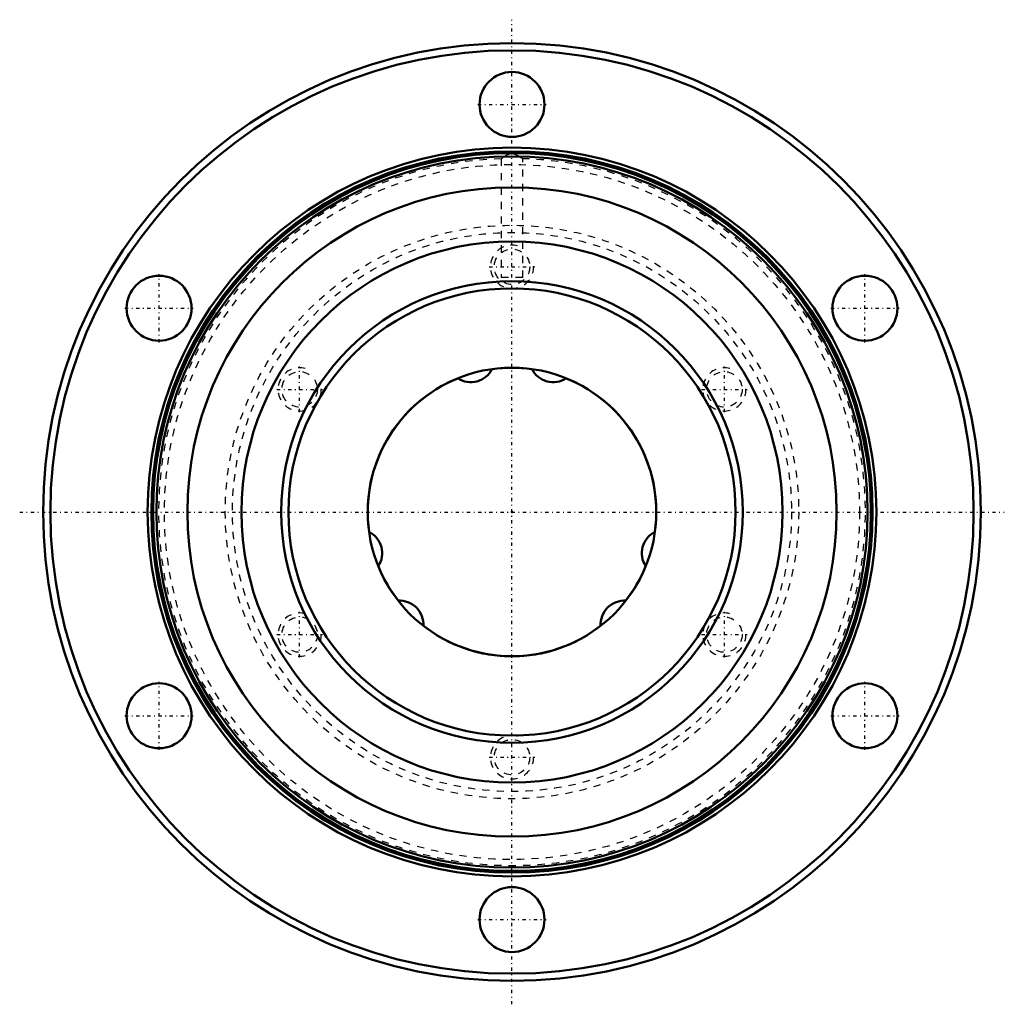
# Model space of a CAD drawing. Header units: millimetres. Extents: x -68 to 68, y -68 to 68.
import ezdxf

# ---------------------------------------------------------------- set-up
doc = ezdxf.new("R2010")
doc.units = ezdxf.units.MM
doc.linetypes.add('Center', pattern=[1.5, 0.45, -0.5, 0.05, -0.5])
doc.linetypes.add('Dashed', pattern=[2, 1, -1])
for name, color, linetype, lineweight in [('2d ConnectionPoints', 7, 'Continuous', 50), ('AM_0', 7, 'Continuous', 50), ('AM_5', 3, 'Continuous', 25), ('AM_7', 7, 'Center', 25), ('AM_9', 6, 'Dashed', 25)]:
    doc.layers.add(name, color=color, linetype=linetype, lineweight=lineweight)

# ---------------------------------------------------------------- blocks, each defined once
blk = doc.blocks.new('1_LTR_40A_LTRA_ACyl_1_0_in_LTR40A_100L_0_0__2')
at = {"layer": 'AM_0'}
for centre, radius in [((0, 0), 65), ((0, 0), 64), ((0, 56.5), 4.5), ((0, 0), 50.51), ((0, 0), 50), ((0, 0), 49.75), ((0, 0), 49.3), ((0, 0), 45), ((0, 0), 37.5), ((-48.93, 28.25), 4.5), ((0, 0), 32), ((48.93, 28.25), 4.5), ((0, 0), 31), ((0, 0), 20), ((-48.93, -28.25), 4.5), ((48.93, -28.25), 4.5), ((0, -56.5), 4.5)]:
    blk.add_circle(centre, radius, dxfattribs=at)
at = {"layer": 'AM_7'}
for p, q in [((0, -68.25), (0, 68.25)), ((-4.73, 56.5), (4.72, 56.5)), ((-48.93, 23.52), (-48.93, 32.97)), ((-3.15, 34), (3.15, 34)), ((48.93, 23.52), (48.93, 32.97)), ((-53.66, 28.25), (-44.21, 28.25)), ((44.21, 28.25), (53.66, 28.25)), ((-29.44, 13.85), (-29.44, 20.15)), ((29.44, 13.85), (29.44, 20.15)), ((-32.59, 17), (-26.29, 17)), ((26.29, 17), (32.59, 17)), ((-68.25, 0), (68.25, 0)), ((-29.44, -20.15), (-29.44, -13.85)), ((29.44, -20.15), (29.44, -13.85)), ((-32.59, -17), (-26.29, -17)), ((26.29, -17), (32.59, -17)), ((-48.93, -32.98), (-48.93, -23.53)), ((48.93, -32.98), (48.93, -23.53)), ((-53.66, -28.25), (-44.21, -28.25)), ((44.21, -28.25), (53.66, -28.25)), ((-3.15, -34), (3.15, -34)), ((-4.73, -56.5), (4.72, -56.5))]:
    blk.add_line(p, q, dxfattribs=at)
at = {"layer": 'AM_9'}
for p, q in [((1.19, 49.21), (1.39, 49.06)), ((-1.5, 48.98), (-1.5, 32.5)), ((1.39, 49.06), (1.5, 48.98)), ((1.5, 32.5), (1.5, 48.99)), ((1.5, 32.5), (-1.5, 32.5))]:
    blk.add_line(p, q, dxfattribs=at)
for points in [[(-1.5, 48.98), (-1.47, 49), (-1.33, 49.1), (-1.21, 49.19)], [(-1.21, 49.19), (-1.09, 49.27), (-0.7, 49.5), (-0.32, 49.64), (0.02, 49.68), (0.36, 49.63), (0.77, 49.47), (1.18, 49.21), (1.19, 49.21)], [(1.4, 49.05), (1.34, 49.1), (1.19, 49.21)]]:
    blk.add_lwpolyline(points, dxfattribs=at)
for centre, radius in [((0, 0), 49.8), ((0, 0), 48.18), ((0, 0), 39.75), ((0, 0), 38.75), ((0, 34), 2.46), ((-29.44, 17), 2.46), ((29.44, 17), 2.46), ((-29.44, -17), 2.46), ((29.44, -17), 2.46), ((0, -34), 2.46)]:
    blk.add_circle(centre, radius, dxfattribs=at)
blk.add_arc((0, 0), 49, 91.7423, 88.2601, dxfattribs=at)
blk = doc.blocks.new('2_LTR_40A_LTRA_ACyl_2_0_in_LTR40A_100L_0_0__2')
at = {"layer": 'AM_0'}
for centre, radius in [((0, 0), 65), ((0, 0), 64), ((0, 56.5), 4.5), ((0, 0), 50.51), ((0, 0), 50), ((0, 0), 49.75), ((0, 0), 49.3), ((0, 0), 45), ((0, 0), 37.5), ((-48.93, 28.25), 4.5), ((0, 0), 32), ((48.93, 28.25), 4.5), ((0, 0), 31), ((0, 0), 20), ((-48.93, -28.25), 4.5), ((48.93, -28.25), 4.5), ((0, -56.5), 4.5)]:
    blk.add_circle(centre, radius, dxfattribs=at)
at = {"layer": 'AM_5', "linetype": 'Dashed'}
for centre in [(0, 34), (-29.44, 17), (29.44, 17), (-29.44, -17), (29.44, -17), (0, -34)]:
    blk.add_arc(centre, 3, 75, 15, dxfattribs=at)
at = {"layer": 'AM_9'}
for p, q in [((1.19, 49.21), (1.39, 49.06)), ((-1.5, 48.98), (-1.5, 32.5)), ((1.39, 49.06), (1.5, 48.98)), ((1.5, 32.5), (1.5, 48.99)), ((1.5, 32.5), (-1.5, 32.5))]:
    blk.add_line(p, q, dxfattribs=at)
for points in [[(-1.5, 48.98), (-1.47, 49), (-1.33, 49.1), (-1.21, 49.19)], [(-1.21, 49.19), (-1.09, 49.27), (-0.7, 49.5), (-0.32, 49.64), (0.02, 49.68), (0.36, 49.63), (0.77, 49.47), (1.18, 49.21), (1.19, 49.21)], [(1.4, 49.05), (1.34, 49.1), (1.19, 49.21)]]:
    blk.add_lwpolyline(points, dxfattribs=at)
for centre, radius in [((0, 0), 49.8), ((0, 0), 48.18), ((0, 0), 39.75), ((0, 0), 38.75), ((0, 34), 2.46), ((-29.44, 17), 2.46), ((29.44, 17), 2.46), ((-29.44, -17), 2.46), ((29.44, -17), 2.46), ((0, -34), 2.46)]:
    blk.add_circle(centre, radius, dxfattribs=at)
blk.add_arc((0, 0), 49, 91.7423, 88.2601, dxfattribs=at)
blk = doc.blocks.new('3_LTR_40A100_LTRA_Shaft_0_in_LTR40A_100L_0_0__2')
at = {"layer": 'AM_0'}
for centre, radius, start, end in [((-5.72, 21.35), 3.35, 237.2893, 332.7107), ((0, 0), 20, 82.1178, 97.8822), ((5.72, 21.35), 3.35, 207.2893, 302.7107), ((0, 0), 20, 112.1178, 187.8822), ((0, 0), 20, 352.1178, 67.8822), ((-21.35, -5.72), 3.35, 327.2893, 62.7107), ((21.35, -5.72), 3.35, 117.2893, 212.7107), ((0, 0), 20, 202.1178, 217.8822), ((0, 0), 20, 322.1178, 337.8822), ((-15.63, -15.63), 3.35, 357.2893, 92.7107), ((15.63, -15.63), 3.35, 87.2893, 182.7107), ((0, 0), 20, 232.1178, 307.8822)]:
    blk.add_arc(centre, radius, start, end, dxfattribs=at)

msp = doc.modelspace()

# ---------------------------------------------------------------- linework, layer by layer
at = {"layer": '2d ConnectionPoints'}
msp.add_point((0, 0), dxfattribs=at)
msp.add_point((0, 0), dxfattribs=at)
msp.add_point((0, 0), dxfattribs=at)

# ---------------------------------------------------------------- block references
for name in ['1_LTR_40A_LTRA_ACyl_1_0_in_LTR40A_100L_0_0__2', '2_LTR_40A_LTRA_ACyl_2_0_in_LTR40A_100L_0_0__2', '3_LTR_40A100_LTRA_Shaft_0_in_LTR40A_100L_0_0__2']:
    msp.add_blockref(name, (0, 0))

doc.saveas('drawing.dxf')
